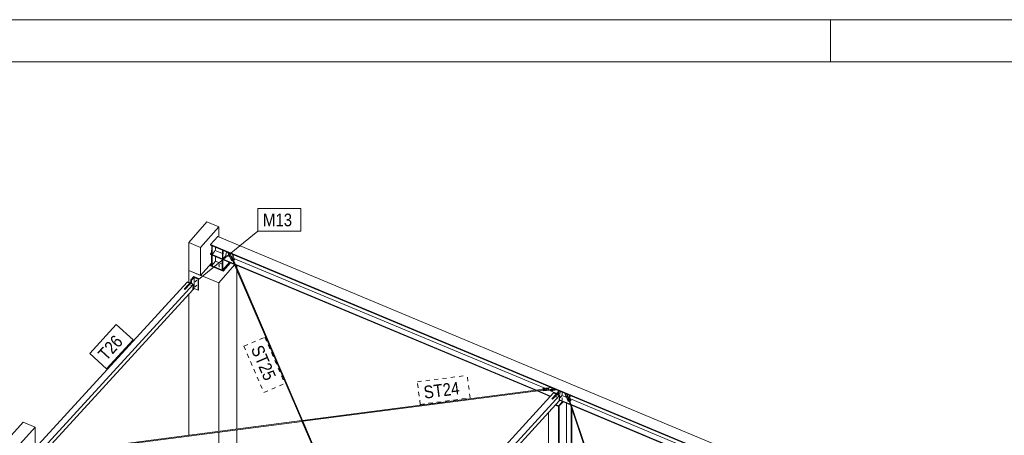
# Model space of a CAD drawing. Header units: millimetres. Extents: x -698 to 216, y -34 to 576.
# Tile 34 of 88: x -510 to -393, y 527 to 576. Entities that reach past the tile are written whole.
import ezdxf

# ---------------------------------------------------------------- set-up
doc = ezdxf.new("R2010")
doc.units = ezdxf.units.MM
for name, pattern in [('XKITLINE00', [0]), ('XKITLINE02', [4, 2, -2]), ('XKITLINE04', [3, 0.5, -0.5, 0.5, -0.5, 0.5, -0.5])]:
    doc.linetypes.add(name, pattern=pattern)
for name, color, linetype, lineweight in [('Arkusz rysunku', 3, 'Continuous', 0), ('Element', 2, 'Continuous', 0), ('Znak elementu', 2, 'Continuous', 0), ('Śruba', 3, 'Continuous', 0)]:
    doc.layers.add(name, color=color, linetype=linetype, lineweight=lineweight)
doc.styles.add('ARIAL', font='ARIAL.TTF')

msp = doc.modelspace()

# ---------------------------------------------------------------- hatches: boundary and pattern name
at = {"layer": 'Śruba'}
for points in [[(-485.31, 548.62), (-485.32, 548.62), (-485.33, 548.63), (-485.34, 548.63), (-485.35, 548.64), (-485.35, 548.64), (-485.35, 548.65), (-485.36, 548.66), (-485.35, 548.67), (-485.35, 548.67), (-485.35, 548.68), (-485.34, 548.69), (-485.33, 548.69), (-485.32, 548.69), (-485.31, 548.7), (-485.3, 548.7), (-485.29, 548.7), (-485.27, 548.69), (-485.26, 548.69), (-485.26, 548.68), (-485.25, 548.68), (-485.24, 548.67), (-485.24, 548.66), (-485.24, 548.66), (-485.24, 548.65), (-485.24, 548.64), (-485.25, 548.64), (-485.26, 548.63), (-485.27, 548.62), (-485.28, 548.62), (-485.29, 548.62), (-485.3, 548.62)], [(-486.68, 547.27), (-486.69, 547.27), (-486.7, 547.27), (-486.7, 547.27), (-486.71, 547.28), (-486.72, 547.28), (-486.72, 547.28), (-486.73, 547.29), (-486.73, 547.29), (-486.74, 547.29), (-486.74, 547.3), (-486.74, 547.3), (-486.75, 547.31), (-486.75, 547.31), (-486.75, 547.32), (-486.75, 547.32), (-486.75, 547.33), (-486.75, 547.33), (-486.75, 547.34), (-486.74, 547.34), (-486.74, 547.35), (-486.74, 547.35), (-486.73, 547.35), (-486.73, 547.36), (-486.72, 547.36), (-486.72, 547.37), (-486.71, 547.37), (-486.7, 547.37), (-486.7, 547.37), (-486.69, 547.37), (-486.68, 547.37), (-486.67, 547.37), (-486.67, 547.37), (-486.66, 547.37), (-486.65, 547.37), (-486.65, 547.37), (-486.64, 547.37), (-486.63, 547.37), (-486.63, 547.36), (-486.62, 547.36), (-486.62, 547.35), (-486.61, 547.35), (-486.61, 547.35), (-486.6, 547.34), (-486.6, 547.34), (-486.6, 547.33), (-486.6, 547.33), (-486.6, 547.32), (-486.6, 547.32), (-486.6, 547.31), (-486.6, 547.31), (-486.6, 547.3), (-486.61, 547.3), (-486.61, 547.29), (-486.62, 547.29), (-486.62, 547.29), (-486.63, 547.28), (-486.63, 547.28), (-486.64, 547.28), (-486.65, 547.27), (-486.65, 547.27), (-486.66, 547.27), (-486.67, 547.27), (-486.67, 547.27)], [(-489.39, 545.46), (-489.39, 545.45), (-489.38, 545.44), (-489.38, 545.43), (-489.38, 545.43), (-489.38, 545.42), (-489.38, 545.41), (-489.38, 545.4), (-489.39, 545.4), (-489.39, 545.4), (-489.4, 545.4), (-489.41, 545.4), (-489.42, 545.4), (-489.43, 545.4), (-489.44, 545.41), (-489.45, 545.42), (-489.46, 545.42), (-489.46, 545.43), (-489.47, 545.44), (-489.47, 545.45), (-489.47, 545.46), (-489.47, 545.47), (-489.47, 545.48), (-489.47, 545.48), (-489.46, 545.49), (-489.46, 545.49), (-489.45, 545.49), (-489.44, 545.49), (-489.43, 545.49), (-489.42, 545.48), (-489.41, 545.48), (-489.4, 545.47)], [(-489.85, 545.15), (-489.85, 545.16), (-489.84, 545.16), (-489.84, 545.17), (-489.83, 545.18), (-489.82, 545.18), (-489.82, 545.18), (-489.82, 545.18), (-489.81, 545.18), (-489.81, 545.17), (-489.81, 545.17), (-489.81, 545.16), (-489.81, 545.15), (-489.81, 545.14), (-489.81, 545.13), (-489.82, 545.12), (-489.82, 545.11), (-489.83, 545.1), (-489.83, 545.09), (-489.84, 545.08), (-489.84, 545.08), (-489.85, 545.07), (-489.86, 545.07), (-489.86, 545.07), (-489.86, 545.08), (-489.87, 545.08), (-489.87, 545.09), (-489.87, 545.1), (-489.87, 545.1), (-489.86, 545.11), (-489.86, 545.13), (-489.86, 545.14)], [(-489.39, 544.86), (-489.39, 544.85), (-489.38, 544.84), (-489.38, 544.83), (-489.38, 544.82), (-489.38, 544.81), (-489.38, 544.81), (-489.38, 544.8), (-489.39, 544.79), (-489.39, 544.79), (-489.4, 544.79), (-489.41, 544.79), (-489.42, 544.79), (-489.43, 544.8), (-489.44, 544.8), (-489.45, 544.81), (-489.46, 544.82), (-489.46, 544.83), (-489.47, 544.84), (-489.47, 544.85), (-489.47, 544.86), (-489.47, 544.86), (-489.47, 544.87), (-489.47, 544.88), (-489.46, 544.88), (-489.46, 544.88), (-489.45, 544.89), (-489.44, 544.88), (-489.43, 544.88), (-489.42, 544.88), (-489.41, 544.87), (-489.4, 544.87)], [(-447.13, 532.67), (-447.14, 532.67), (-447.15, 532.68), (-447.16, 532.68), (-447.17, 532.69), (-447.17, 532.7), (-447.17, 532.7), (-447.18, 532.71), (-447.17, 532.72), (-447.17, 532.73), (-447.16, 532.73), (-447.16, 532.74), (-447.15, 532.74), (-447.14, 532.75), (-447.13, 532.75), (-447.12, 532.75), (-447.1, 532.75), (-447.09, 532.75), (-447.08, 532.74), (-447.07, 532.74), (-447.07, 532.73), (-447.06, 532.72), (-447.06, 532.72), (-447.06, 532.71), (-447.06, 532.7), (-447.06, 532.69), (-447.07, 532.69), (-447.08, 532.68), (-447.09, 532.68), (-447.1, 532.67), (-447.11, 532.67), (-447.12, 532.67)], [(-446.21, 531.82), (-446.21, 531.83), (-446.2, 531.84), (-446.2, 531.85), (-446.19, 531.85), (-446.18, 531.86), (-446.18, 531.86), (-446.17, 531.86), (-446.17, 531.85), (-446.17, 531.85), (-446.17, 531.84), (-446.17, 531.84), (-446.17, 531.83), (-446.17, 531.82), (-446.17, 531.81), (-446.18, 531.79), (-446.18, 531.78), (-446.19, 531.77), (-446.19, 531.77), (-446.2, 531.76), (-446.2, 531.75), (-446.21, 531.75), (-446.21, 531.75), (-446.22, 531.75), (-446.22, 531.75), (-446.23, 531.76), (-446.23, 531.76), (-446.23, 531.77), (-446.23, 531.78), (-446.22, 531.79), (-446.22, 531.8), (-446.22, 531.81)], [(-446.21, 532.07), (-446.2, 532.08), (-446.2, 532.09), (-446.19, 532.1), (-446.18, 532.1), (-446.18, 532.1), (-446.17, 532.11), (-446.17, 532.1), (-446.17, 532.1), (-446.16, 532.1), (-446.16, 532.09), (-446.16, 532.08), (-446.16, 532.07), (-446.16, 532.06), (-446.17, 532.05), (-446.17, 532.04), (-446.18, 532.03), (-446.18, 532.02), (-446.19, 532.01), (-446.19, 532.01), (-446.2, 532), (-446.2, 532), (-446.21, 532), (-446.21, 532), (-446.22, 532), (-446.22, 532), (-446.22, 532.01), (-446.22, 532.02), (-446.22, 532.03), (-446.22, 532.04), (-446.22, 532.05), (-446.21, 532.06)], [(-445.9, 531.46), (-445.91, 531.46), (-445.91, 531.47), (-445.92, 531.47), (-445.93, 531.47), (-445.93, 531.47), (-445.94, 531.48), (-445.95, 531.48), (-445.95, 531.48), (-445.95, 531.49), (-445.96, 531.49), (-445.96, 531.5), (-445.96, 531.5), (-445.97, 531.51), (-445.97, 531.51), (-445.97, 531.52), (-445.97, 531.52), (-445.97, 531.53), (-445.96, 531.53), (-445.96, 531.53), (-445.96, 531.54), (-445.95, 531.54), (-445.95, 531.55), (-445.94, 531.55), (-445.94, 531.55), (-445.93, 531.56), (-445.93, 531.56), (-445.92, 531.56), (-445.91, 531.56), (-445.91, 531.56), (-445.9, 531.56), (-445.89, 531.56), (-445.88, 531.56), (-445.88, 531.56), (-445.87, 531.56), (-445.86, 531.56), (-445.86, 531.56), (-445.85, 531.55), (-445.84, 531.55), (-445.84, 531.55), (-445.83, 531.54), (-445.83, 531.54), (-445.83, 531.54), (-445.82, 531.53), (-445.82, 531.53), (-445.82, 531.52), (-445.82, 531.52), (-445.82, 531.51), (-445.82, 531.51), (-445.82, 531.5), (-445.82, 531.5), (-445.82, 531.49), (-445.83, 531.49), (-445.83, 531.48), (-445.83, 531.48), (-445.84, 531.48), (-445.85, 531.47), (-445.85, 531.47), (-445.86, 531.47), (-445.86, 531.47), (-445.87, 531.47), (-445.88, 531.46), (-445.89, 531.46), (-445.89, 531.46)], [(-445.27, 531.89), (-445.28, 531.9), (-445.29, 531.9), (-445.3, 531.91), (-445.3, 531.91), (-445.31, 531.92), (-445.31, 531.93), (-445.31, 531.93), (-445.31, 531.94), (-445.31, 531.95), (-445.3, 531.96), (-445.29, 531.96), (-445.29, 531.97), (-445.27, 531.97), (-445.26, 531.97), (-445.25, 531.97), (-445.24, 531.97), (-445.23, 531.97), (-445.22, 531.96), (-445.21, 531.96), (-445.2, 531.95), (-445.2, 531.95), (-445.2, 531.94), (-445.2, 531.93), (-445.2, 531.92), (-445.2, 531.92), (-445.21, 531.91), (-445.21, 531.9), (-445.22, 531.9), (-445.23, 531.9), (-445.24, 531.89), (-445.25, 531.89)]]:
    msp.add_hatch(color=256, dxfattribs=at).paths.add_polyline_path(points, flags=17)

# ---------------------------------------------------------------- linework, layer by layer
at = {"layer": 'Arkusz rysunku', "linetype": 'XKITLINE00', "lineweight": 0}
for p, q in [((215.98, 576.49), (-698.02, 576.49)), ((-414.02, 571.49), (-414.02, 576.49)), ((210.98, 571.49), (-693.02, 571.49))]:
    msp.add_line(p, q, dxfattribs=at)
at = {"layer": 'Element', "linetype": 'XKITLINE00', "lineweight": 0}
for p, q in [((-490.27, 550.04), (-488.11, 552.49)), ((-486.69, 551.9), (-488.11, 552.49)), ((-488.85, 549.44), (-486.69, 551.9)), ((-486.69, 550.69), (-486.69, 551.9)), ((-490.27, 550.04), (-490.27, 546.72)), ((-490.27, 550.04), (-488.85, 549.44)), ((-486.8, 550.74), (-487.67, 549.8)), ((-410.06, 518.68), (-486.8, 550.74)), ((-488.85, 546.12), (-488.85, 549.44)), ((-487.55, 548.84), (-487.69, 548.68)), ((-487.67, 549.8), (-410.93, 517.74)), ((-487.67, 549.8), (-487.67, 549.73)), ((-487.67, 549.73), (-410.93, 517.68)), ((-487.55, 548.63), (-487.53, 549.68)), ((-487.47, 549.65), (-487.5, 548.61)), ((-487.5, 548.61), (-487.19, 548.94)), ((-487.19, 548.94), (-487.08, 549.21)), ((-487.13, 549.08), (-486.26, 548.71)), ((-487.08, 549.21), (-487.07, 549.48)), ((-486.27, 548.09), (-486.25, 549.14)), ((-486.19, 549.12), (-486.21, 548.07)), ((-485.8, 548.68), (-485.79, 548.95)), ((-485.67, 548.9), (-485.44, 548.36)), ((-485.44, 548.43), (-485.64, 548.89)), ((-485.43, 548.75), (-485.35, 548.76)), ((-487.69, 548.68), (-487.69, 548.62)), ((-487.69, 548.68), (-484.86, 547.5)), ((-487.69, 548.62), (-484.83, 547.42)), ((-487.57, 548.56), (-487.57, 548.56)), ((-487.57, 548.56), (-487.5, 548.53)), ((-487.57, 547.36), (-487.57, 548.56)), ((-487.55, 548.63), (-487.5, 548.61)), ((-487.49, 548.54), (-487.5, 548.53)), ((-487.5, 548.53), (-487.5, 547.33)), ((-487.5, 547.33), (-487.08, 547.8)), ((-487.08, 547.8), (-487.08, 548.36)), ((-487.08, 547.8), (-486.28, 547.47)), ((-486.28, 548.03), (-486.28, 548.03)), ((-486.28, 548.03), (-486.21, 548)), ((-486.28, 546.82), (-486.28, 548.03)), ((-486.27, 548.09), (-486.21, 548.07)), ((-486.21, 548.07), (-485.91, 548.41)), ((-486.21, 548), (-486.21, 548)), ((-486.21, 548), (-486.21, 546.79)), ((-486.21, 546.79), (-485.44, 547.68)), ((-486.19, 546.72), (-485.37, 547.65)), ((-485.3, 547.62), (-486.19, 546.62)), ((-485.91, 548.41), (-485.8, 548.68)), ((-485.85, 548.54), (-485.45, 548.37)), ((-485.49, 548.68), (-485.43, 548.75)), ((-485.49, 548.62), (-485.49, 548.68)), ((-485.18, 547.95), (-485.49, 548.68)), ((-485.49, 548.62), (-485.18, 547.89)), ((-485.44, 548.36), (-485.44, 548.43)), ((-485.44, 548.43), (-485.41, 548.43)), ((-485.44, 548.36), (-485.38, 548.37)), ((-485.43, 548.37), (-485.37, 548.34)), ((-485.24, 548.41), (-485.21, 548.41)), ((-485.24, 548.41), (-485.06, 547.98)), ((-485.19, 548.42), (-485.23, 548.4)), ((-485.23, 548.4), (-485.23, 548.39)), ((-485.16, 548.42), (-485.19, 548.42)), ((-485.06, 547.98), (-485.18, 547.95)), ((-485.18, 547.89), (-485.18, 547.95)), ((-485.18, 547.89), (-485.06, 547.91)), ((-485.17, 548.42), (-485.14, 548.42)), ((-485.15, 548.39), (-485.16, 548.42)), ((-485.15, 548.39), (-485.14, 548.42)), ((-476.74, 528.88), (-485.15, 548.39)), ((-484.96, 547.99), (-485.14, 548.42)), ((-485.12, 548.67), (-484.84, 548.02)), ((-485.06, 547.91), (-485.06, 547.98)), ((-476.84, 528.87), (-485.06, 547.94)), ((-485.05, 548.5), (-485.04, 548.5)), ((-485.04, 548.5), (-484.95, 548.6)), ((-485.04, 548.48), (-485.04, 548.5)), ((-485.03, 548.45), (-484.91, 548.58)), ((-484.84, 548.02), (-484.96, 547.99)), ((-484.96, 547.96), (-484.96, 547.99)), ((-484.95, 547.93), (-484.84, 547.95)), ((-484.89, 548.14), (-447.97, 532.72)), ((-484.84, 547.95), (-484.84, 548.02)), ((-490.27, 546.72), (-488.85, 546.12)), ((-490.27, 546.72), (-486.71, 545.23)), ((-490.27, 545.27), (-490.27, 546.72)), ((-488.85, 546.12), (-487.57, 547.57)), ((-487.57, 547.47), (-487.68, 547.34)), ((-487.68, 547.34), (-487.68, 547.24)), ((-487.68, 547.34), (-486.19, 546.72)), ((-487.68, 547.24), (-486.19, 546.62)), ((-487.57, 547.36), (-487.5, 547.33)), ((-486.71, 545.23), (-484.81, 547.38)), ((-486.28, 546.82), (-486.21, 546.79)), ((-486.19, 546.62), (-486.19, 546.72)), ((-484.74, 547.45), (-448.94, 532.49)), ((-484.7, 547.37), (-449.05, 532.48)), ((-484.55, 547.01), (-484.55, 547.3)), ((-484.55, 527.87), (-484.55, 546.76)), ((-508.13, 526.05), (-490.47, 545.32)), ((-490.79, 544.51), (-490.01, 545.36)), ((-490.01, 545.26), (-490.72, 544.48)), ((-490.45, 545.34), (-490.47, 545.32)), ((-490.47, 545.32), (-490.16, 545.2)), ((-490.47, 545.32), (-490.16, 545.2)), ((-490.15, 545.22), (-490.45, 545.34)), ((-490.01, 545.58), (-489.67, 545.97)), ((-490.01, 545.16), (-490.01, 545.58)), ((-489.94, 545.55), (-490.01, 545.58)), ((-489.64, 545.89), (-489.94, 545.55)), ((-489.94, 545.13), (-489.94, 545.55)), ((-489.67, 545.97), (-489.1, 545.74)), ((-489.64, 544.56), (-489.64, 545.89)), ((-489.14, 545.69), (-489.64, 545.89)), ((-489.1, 545.74), (-489.14, 545.69)), ((-489.14, 544.36), (-489.14, 545.69)), ((-489.1, 544.41), (-489.1, 545.74)), ((-489.75, 545.03), (-507.42, 525.76)), ((-507.02, 525.59), (-489.77, 544.41)), ((-490.72, 544.48), (-490.79, 544.51)), ((-490.79, 544.48), (-490.79, 544.51)), ((-490.79, 544.48), (-490.72, 544.45)), ((-490.72, 544.45), (-490.07, 545.16)), ((-490.72, 544.48), (-490.72, 544.45)), ((-490.06, 545.18), (-490.07, 545.16)), ((-490.07, 545.16), (-489.75, 545.03)), ((-490.07, 545.16), (-489.75, 545.03)), ((-489.74, 545.04), (-490.06, 545.18)), ((-489.77, 544.41), (-489.75, 545.03)), ((-489.75, 545.03), (-489.77, 544.41)), ((-489.77, 544.41), (-489.75, 544.42)), ((-489.75, 544.42), (-489.74, 545.04)), ((-489.74, 545.04), (-489.75, 545.03)), ((-489.75, 544.44), (-489.64, 544.56)), ((-489.64, 544.56), (-489.14, 544.36)), ((-489.14, 544.36), (-489.1, 544.41)), ((-486.71, 527.59), (-486.71, 545.23)), ((-490.27, 527.13), (-490.27, 543.85)), ((-476.75, 528.88), (-447.49, 532.68)), ((-476.7, 528.79), (-448.13, 532.5)), ((-448.87, 532.4), (-447.31, 531.75)), ((-448.75, 532.42), (-447.26, 531.79)), ((-448.17, 532.69), (-447.18, 532.82)), ((-448.17, 532.63), (-448.17, 532.69)), ((-448.15, 532.61), (-448.17, 532.69)), ((-448.16, 532.59), (-448.17, 532.63)), ((-447.49, 532.7), (-448.15, 532.61)), ((-448.15, 532.6), (-448.15, 532.61)), ((-448.13, 532.54), (-447.47, 532.63)), ((-448.13, 532.48), (-448.13, 532.54)), ((-448.1, 532.46), (-448.13, 532.54)), ((-448.1, 532.4), (-448.13, 532.48)), ((-447, 532.61), (-448.1, 532.46)), ((-447, 532.54), (-448.1, 532.4)), ((-448.1, 532.4), (-448.1, 532.46)), ((-447.49, 532.68), (-447.49, 532.7)), ((-447.49, 532.68), (-447.49, 532.7)), ((-447.48, 532.67), (-447.49, 532.68)), ((-447.48, 532.63), (-447.48, 532.67)), ((-447.47, 532.63), (-447.48, 532.65)), ((-447.48, 532.63), (-447.48, 532.63)), ((-447.42, 532.49), (-447.28, 532.43)), ((-447.32, 532.8), (-447.27, 532.86)), ((-447.28, 532.42), (-447.31, 532.5)), ((-447.28, 532.48), (-447.29, 532.51)), ((-447.28, 532.48), (-446.59, 532.57)), ((-446.48, 532.53), (-447.28, 532.42)), ((-447.28, 532.42), (-447.28, 532.48)), ((-447.27, 532.42), (-446.52, 532.11)), ((-446.93, 532.67), (-447, 532.61)), ((-447, 532.54), (-446.94, 532.61)), ((-447, 532.54), (-447, 532.61)), ((-446.95, 532.73), (-446.93, 532.67)), ((-446.94, 532.61), (-446.93, 532.67)), ((-446.39, 531.96), (-446.37, 532.48)), ((-446.3, 531.93), (-446.29, 532.45)), ((-467.7, 509.51), (-446.93, 532.16)), ((-466.99, 509.21), (-446.21, 531.86)), ((-466.78, 508.83), (-446.23, 531.24)), ((-446.61, 532.03), (-447.13, 531.47)), ((-447.13, 531.47), (-447.05, 531.43)), ((-447.12, 531.46), (-446.38, 532.27)), ((-447.05, 531.43), (-446.53, 531.99)), ((-446.91, 532.18), (-446.93, 532.16)), ((-446.61, 532.03), (-446.93, 532.16)), ((-446.61, 532.03), (-446.93, 532.16)), ((-446.6, 532.05), (-446.91, 532.18)), ((-446.6, 532.05), (-446.61, 532.03)), ((-446.61, 532.02), (-446.61, 532.03)), ((-446.61, 532.02), (-446.61, 532.03)), ((-446.6, 532.04), (-446.6, 532.05)), ((-446.51, 532.01), (-446.53, 531.99)), ((-446.53, 531.99), (-446.21, 531.86)), ((-446.53, 531.99), (-446.21, 531.86)), ((-446.2, 531.88), (-446.51, 532.01)), ((-446.5, 532.01), (-446.38, 532.14)), ((-446.23, 531.24), (-446.21, 531.86)), ((-446.21, 531.86), (-446.23, 531.24)), ((-446.23, 531.24), (-446.21, 531.26)), ((-446.21, 531.26), (-446.2, 531.88)), ((-446.2, 531.88), (-446.21, 531.86)), ((-446.21, 531.52), (-445.98, 531.76)), ((-446.21, 531.35), (-444.94, 530.82)), ((-446.21, 531.29), (-444.91, 530.75)), ((-445.98, 531.76), (-445.89, 531.98)), ((-445.94, 531.87), (-445.42, 531.65)), ((-445.89, 531.98), (-445.89, 532.28)), ((-445.59, 532.16), (-445.41, 531.64)), ((-445.41, 531.71), (-445.56, 532.14)), ((-445.44, 531.96), (-445.38, 532.03)), ((-445.44, 531.9), (-445.44, 531.96)), ((-445.19, 531.23), (-445.44, 531.96)), ((-445.44, 531.9), (-445.19, 531.16)), ((-445.41, 531.64), (-445.41, 531.71)), ((-445.41, 531.71), (-445.38, 531.71)), ((-445.41, 531.64), (-445.36, 531.65)), ((-445.4, 531.65), (-445.35, 531.62)), ((-445.38, 532.03), (-445.31, 532.04)), ((-445.22, 531.68), (-445.19, 531.68)), ((-445.22, 531.68), (-445.07, 531.24)), ((-445.17, 531.69), (-445.21, 531.68)), ((-445.21, 531.68), (-445.21, 531.66)), ((-445.07, 531.24), (-445.19, 531.23)), ((-445.19, 531.16), (-445.19, 531.23)), ((-445.14, 531.69), (-445.17, 531.69)), ((-445.15, 531.69), (-445.12, 531.69)), ((-445.12, 531.66), (-445.14, 531.69)), ((-445.12, 531.66), (-445.12, 531.69)), ((-444.97, 531.26), (-445.12, 531.69)), ((-438.76, 512.94), (-445.12, 531.66)), ((-445.08, 531.94), (-444.85, 531.27)), ((-445.07, 531.18), (-445.07, 531.24)), ((-438.86, 512.93), (-445.07, 531.21)), ((-445.02, 531.76), (-445.01, 531.76)), ((-445.01, 531.76), (-444.91, 531.87)), ((-445.01, 531.73), (-445.01, 531.76)), ((-445, 531.71), (-444.87, 531.85)), ((-444.85, 531.27), (-444.97, 531.26)), ((-444.97, 531.23), (-444.97, 531.26)), ((-444.96, 531.2), (-444.85, 531.21)), ((-444.91, 531.44), (-411.93, 517.66)), ((-444.85, 531.21), (-444.85, 531.27)), ((-446.72, 530.71), (-446.32, 530.54)), ((-446.7, 530.73), (-446.29, 530.57)), ((-446.65, 530.79), (-446.29, 530.64)), ((-446.32, 530.54), (-446.26, 530.6)), ((-446.32, 511.79), (-446.32, 530.54)), ((-446.29, 530.64), (-445.84, 531.14)), ((-445.79, 531.12), (-446.29, 530.57)), ((-446.29, 530.57), (-446.29, 530.64)), ((-446.26, 511.8), (-446.26, 530.6)), ((-445.39, 511.93), (-445.39, 530.95)), ((-445.19, 531.16), (-445.07, 531.18)), ((-444.82, 530.77), (-412.16, 517.13)), ((-444.81, 512.02), (-444.81, 530.46)), ((-444.79, 530.7), (-412.23, 517.1)), ((-444.76, 530.6), (-444.76, 530.68)), ((-444.76, 512.03), (-444.76, 530.29)), ((-505.64, 525.13), (-476.81, 528.88)), ((-447.53, 511.61), (-447.53, 529.83)), ((-511.67, 526.73), (-509.94, 528.69)), ((-510.25, 526.14), (-508.52, 528.1)), ((-508.52, 528.1), (-509.94, 528.69)), ((-508.52, 526.21), (-508.52, 528.1)), ((-504.96, 525.12), (-476.8, 528.78)), ((-484.55, 516.44), (-484.55, 527.77)), ((-468.71, 509.98), (-476.81, 528.79)), ((-468.43, 509.57), (-476.71, 528.81)), ((-486.71, 517.1), (-486.71, 527.49))]:
    msp.add_line(p, q, dxfattribs=at)
at = {"layer": 'Znak elementu', "linetype": 'XKITLINE00', "lineweight": 0}
for p, q in [((-482.05, 554.06), (-476.96, 554.06)), ((-482.05, 551.36), (-482.05, 554.06)), ((-476.96, 551.36), (-476.96, 554.06)), ((-489.12, 545.64), (-482.05, 551.36)), ((-482.05, 551.36), (-476.96, 551.36)), ((-502.02, 536.86), (-498.88, 540.29)), ((-496.89, 538.46), (-498.88, 540.29)), ((-500.03, 535.04), (-496.89, 538.46)), ((-500.03, 535.04), (-502.02, 536.86))]:
    msp.add_line(p, q, dxfattribs=at)
at = {"layer": 'Znak elementu', "linetype": 'XKITLINE04', "lineweight": 0}
for p, q in [((-483.7, 537.72), (-481.22, 538.78)), ((-481.22, 538.78), (-478.85, 533.29)), ((-483.7, 537.72), (-481.33, 532.22)), ((-463.1, 533.48), (-457.17, 534.25)), ((-456.83, 531.57), (-457.17, 534.25)), ((-481.33, 532.22), (-478.85, 533.29)), ((-462.76, 530.8), (-463.1, 533.48)), ((-462.76, 530.8), (-456.83, 531.57))]:
    msp.add_line(p, q, dxfattribs=at)
at = {"layer": 'Śruba', "linetype": 'XKITLINE02', "lineweight": 0}
for p, q in [((-486.24, 547.59), (-486.24, 547.94)), ((-490.06, 544.97), (-489.77, 544.85)), ((-446.13, 532.4), (-446.13, 532.12)), ((-446.6, 531.88), (-446.61, 531.6)), ((-445.41, 532.1), (-445.42, 531.82))]:
    msp.add_line(p, q, dxfattribs=at)
at = {"layer": 'Śruba', "linetype": 'XKITLINE00', "lineweight": 0}
for p, q in [((-485.3, 548.72), (-485.3, 548.47)), ((-486.67, 547.1), (-486.67, 547.45)), ((-489.31, 545.57), (-489.5, 545.36)), ((-490.05, 545.22), (-489.77, 545.1)), ((-489.31, 544.97), (-489.5, 544.75)), ((-447.12, 532.77), (-447.12, 532.52)), ((-446.44, 532.15), (-446.12, 532.02)), ((-446.44, 531.91), (-446.12, 531.77)), ((-445.89, 531.58), (-445.9, 531.31)), ((-445.25, 531.99), (-445.26, 531.75))]:
    msp.add_line(p, q, dxfattribs=at)

# ---------------------------------------------------------------- texts
at = {"layer": 'Znak elementu', "style": 'ARIAL', "width": 0.85}
msp.add_text('M13', height=1.5, dxfattribs=at).set_placement((-481.45, 551.96))
for s, rotation, p in [('T26', 47.481, (-500.07, 535.89)), ('ST25', -66.7037, (-482.91, 537.4)), ('ST24', 7.3969, (-462.24, 531.47))]:
    msp.add_text(s, height=1.5, rotation=rotation, dxfattribs=at).set_placement(p)

doc.saveas('drawing.dxf')
